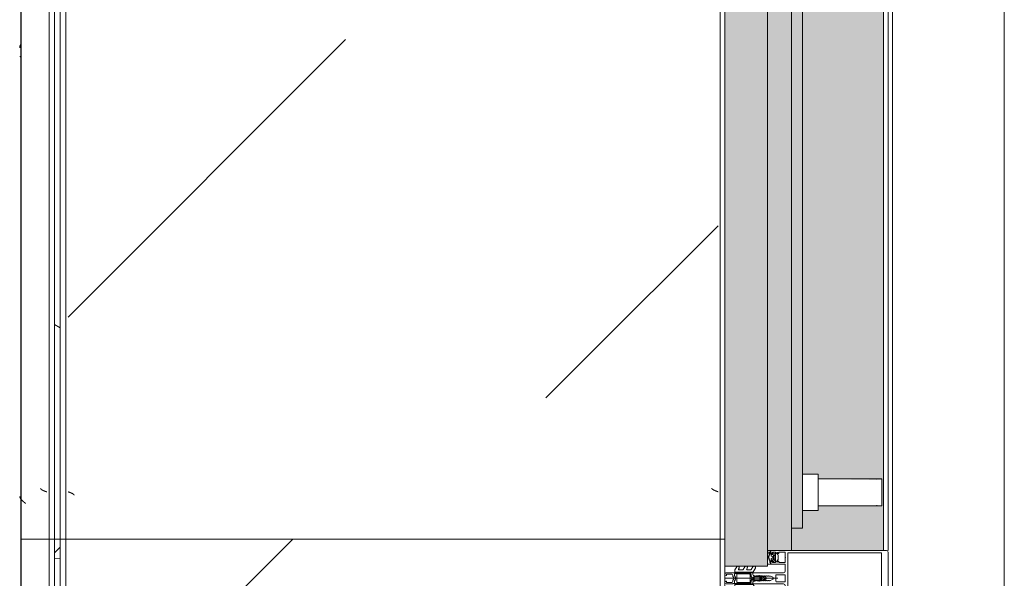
# Model space of a CAD drawing. Header units: millimetres. Extents: x -3267 to 40126, y 29201 to 102288.
# Tile 213 of 256: x 9044 to 9926, y 55644 to 56144. Entities that reach past the tile are written whole.
import ezdxf

# ---------------------------------------------------------------- set-up
doc = ezdxf.new("R2010")
doc.units = ezdxf.units.MM
doc.linetypes.add('4_ Штрихпунктир_ 10 х 2 мм', pattern=[1400, 1000, -200, 0, -200])
for name, color, linetype, lineweight in [('A-DETL-GENF-OTLN', 7, 'Continuous', 9), ('A-GLAZ-____-OTLN', 7, 'Continuous', 9), ('A-GLAZ-CWMG-MCUT', 7, 'Continuous', 9), ('A-GLAZ-CWMG-OTLN', 7, 'Continuous', 9), ('A-WALL-____-OTLN', 7, 'Continuous', 9), ('M-EQPM-____-OTLN', 7, 'Continuous', 9), ('S-GRID-____-OTLN', 7, 'Continuous', 9)]:
    doc.layers.add(name, color=color, linetype=linetype, lineweight=lineweight)

# ---------------------------------------------------------------- blocks, each defined once
blk = doc.blocks.new('FP_151-ВКК_02_К1_З_ЭОМ_кабель_')
at = {"layer": 'M-EQPM-____-OTLN', "color": 253, "true_color": 0xaaaaaa}
for p, q in [((1600, 630.11), (0, 630.11)), ((431.85, 630.58), (431.78, 630.01)), ((431.91, 630.99), (431.85, 630.58)), ((431.98, 631.22), (431.91, 630.99)), ((439.95, 631.28), (440.06, 631.27)), ((440.06, 631.27), (440.17, 631.27)), ((440.17, 631.27), (440.27, 631.26)), ((440.27, 631.26), (440.38, 631.25)), ((440.38, 631.25), (440.49, 631.24)), ((440.49, 631.24), (440.6, 631.22)), ((440.6, 631.22), (440.7, 631.2)), ((440.7, 631.2), (440.81, 631.18)), ((440.81, 631.18), (440.92, 631.16)), ((440.92, 631.16), (441.03, 631.13)), ((441.03, 631.13), (441.13, 631.1)), ((441.13, 631.1), (441.24, 631.07)), ((441.24, 631.07), (441.35, 631.04)), ((441.35, 631.04), (441.46, 631)), ((441.46, 631), (441.57, 630.96)), ((441.57, 630.96), (441.67, 630.92)), ((441.67, 630.92), (441.78, 630.88)), ((441.78, 630.88), (441.89, 630.83)), ((441.89, 630.83), (442, 630.78)), ((442, 630.78), (442.1, 630.73)), ((442.1, 630.73), (442.21, 630.68)), ((442.21, 630.68), (442.32, 630.62)), ((442.32, 630.62), (442.43, 630.57)), ((442.43, 630.57), (442.53, 630.51)), ((442.53, 630.51), (442.64, 630.44)), ((442.64, 630.44), (442.75, 630.38)), ((442.75, 630.38), (442.86, 630.31)), ((442.86, 630.31), (442.97, 630.24)), ((442.97, 630.24), (443.07, 630.17)), ((443.07, 630.17), (443.18, 630.1)), ((443.18, 630.1), (443.29, 630.02))]:
    blk.add_line(p, q, dxfattribs=at)
blk = doc.blocks.new('ПР_Крышка пояса - Тип 1-V150-ВКК_02_К1_З_ЭОМ_кабель_')
at = {"layer": 'M-EQPM-____-OTLN', "true_color": 0xaaaaaa}
h = blk.add_hatch(dxfattribs=at)
h.set_pattern_fill('FP_71', color=253, style=0, pattern_type=2)
h.set_pattern_definition([(320.116, (-55960, 7884.42), (-31.8804, -362.8687), [38.035, -418.388]), (264.979, (-55960, 7884.4), (382.1136, 70.1924), [30.356, -333.911]), (10.409, (-55962.66, 7854.18), (350.2335, -292.6756), [32.376, -356.132]), (316.302, (-55858.4, 7884.4), (-84.086, -539.927), [57.037, -627.411]), (6.609, (-55865.4, 7839.4), (494.8554, -472.8508), [48.567, -534.241]), (261.148, (-55858.4, 7884.4), (494.8496, -472.857), [45.536, -500.899]), (291.079, (-55883.8, 7833.83), (-204.5313, -301.9806), [37.963, -417.597]), (235.89, (-55883.8, 7833.83), (368.3755, -123.0973), [30.394, -334.332]), (341.523, (-55900.84, 7808.66), (163.8489, -425.0748), [32.367, -356.032]), (307.614, (-55960, 7884.42), (169.11016, -6.15234), [16.721, -313.638, 16.721, -322.758, -335.679]), (307.614, (-55960, 7884.42), (169.11016, -6.15234), [-669.838, 16.721, -318.958]), (277.531, (-55960, 7884.42), (200.36217, -133.088), [16.696, -176.575, 16.696, -305.591, -127.751]), (277.531, (-55960, 7884.42), (200.36217, -133.088), [-515.558, 16.696, -111.055]), (237.393, (-55960, 7997.24), (-11.4573, -270.066), [16.715, -109.913, 16.715, -378.366, -524.242]), (237.393, (-55960, 7997.24), (-11.4573, -270.066), [-521.709, 16.715, -507.527]), (227.382, (-55960, 8047.83), (50.8514, -295.0393), [16.727, -148.004, 16.727, -618.375]), (227.382, (-55960, 8047.83), (50.8514, -295.0393), [-181.458, -245.829, 16.727, -355.819])])
h.paths.add_polyline_path([(0, 595), (1529.38, 595), (1599.97, 600), (0, 600)])
h.paths.add_polyline_path([(1564.73, 595), (1600, 595), (1600, 597.49)])
at = {"layer": 'M-EQPM-____-OTLN', "color": 253, "true_color": 0xaaaaaa}
for p, q in [((0, 629.98), (0, 630.11)), ((0, 595), (0, 600))]:
    blk.add_line(p, q, dxfattribs=at)
blk.add_blockref('FP_151-ВКК_02_К1_З_ЭОМ_кабель_', (0, 0), dxfattribs=at)
blk = doc.blocks.new('FP_153-ВКК_02_К1_З_ЭОМ_кабель_')
at = {"layer": 'M-EQPM-____-OTLN', "color": 253, "true_color": 0xaaaaaa}
blk.add_line((1600, 630.11), (0, 630.11), dxfattribs=at)
blk = doc.blocks.new('ПР_Крышка пояса - Тип 1-V152-ВКК_02_К1_З_ЭОМ_кабель_')
at = {"layer": 'M-EQPM-____-OTLN', "true_color": 0xaaaaaa}
h = blk.add_hatch(dxfattribs=at)
h.set_pattern_fill('FP_72', color=253, style=0, pattern_type=2)
h.set_pattern_definition([(320.116, (-54360, 7884.42), (-31.8804, -362.8687), [38.035, -418.388]), (264.979, (-54360, 7884.4), (382.1136, 70.1924), [30.356, -333.911]), (10.409, (-54362.66, 7854.18), (350.2335, -292.6756), [32.376, -356.132]), (316.302, (-54258.4, 7884.4), (-84.086, -539.927), [57.037, -627.411]), (6.609, (-54265.4, 7839.4), (494.8554, -472.851), [48.567, -534.241]), (261.148, (-54258.4, 7884.4), (494.8496, -472.857), [45.536, -500.899]), (291.079, (-54283.8, 7833.83), (-204.5313, -301.9806), [37.963, -417.597]), (235.89, (-54283.8, 7833.83), (368.3755, -123.0973), [30.394, -334.332]), (341.523, (-54300.84, 7808.66), (163.8489, -425.0748), [32.367, -356.032]), (307.614, (-54360, 7884.42), (169.11016, -6.15234), [16.721, -313.638, 16.721, -322.758, -335.679]), (307.614, (-54360, 7884.42), (169.11016, -6.15234), [-669.838, 16.721, -318.958]), (277.531, (-54360, 7884.42), (200.36217, -133.088), [16.696, -176.575, 16.696, -305.591, -127.751]), (277.531, (-54360, 7884.42), (200.36217, -133.088), [-515.558, 16.696, -111.055]), (237.393, (-54360, 7997.24), (-11.4573, -270.066), [16.715, -109.913, 16.715, -378.366, -524.242]), (237.393, (-54360, 7997.24), (-11.4573, -270.066), [-521.709, 16.715, -507.527]), (227.382, (-54360, 8047.83), (50.8514, -295.0393), [16.727, -148.004, 16.727, -618.375]), (227.382, (-54360, 8047.83), (50.8514, -295.0393), [-181.458, -245.829, 16.727, -355.819])])
h.paths.add_polyline_path([(0, 600), (0, 600), (84.49, 595), (1600, 595), (1600, 600), (0, 600)])
h.paths.add_polyline_path([(0, 595), (35.28, 595), (0, 597.49)])
at = {"layer": 'M-EQPM-____-OTLN', "color": 253, "true_color": 0xaaaaaa}
for p, q in [((1600, 630.11), (1600, 629.98)), ((1600, 600), (1600, 595))]:
    blk.add_line(p, q, dxfattribs=at)
blk.add_blockref('FP_153-ВКК_02_К1_З_ЭОМ_кабель_', (0, 0), dxfattribs=at)
blk = doc.blocks.new('Rectangular Mullion - HI_CovCap-20mm_Mull-105mm-V274-ВКК_02_К1_З_ЭОМ_кабель_')
at = {"layer": 'A-DETL-GENF-OTLN', "color": 253, "true_color": 0xaaaaaa}
for p, q in [((-25, 144.5), (-25, 130.68)), ((23.5, 146), (-23.5, 146)), ((25, 130.68), (25, 144.5)), ((-25, 136), (-25, 59.4)), ((-22.9, 135.44), (-22.9, 59.4)), ((22.9, 136), (22.9, 59.4)), ((25, 136), (25, 59.5)), ((-12.6, 53.5), (-12.6, 41.4)), ((-3.2, 46.1), (-3.2, 53.5)), ((-2.7, 54), (2.7, 54)), ((3.2, 53.5), (3.2, 46.1)), ((12.6, 41.4), (12.6, 53.5)), ((25, 61), (25, 59.5)), ((-21.76, 44.51), (-22.58, 43.54)), ((-22.24, 46.35), (-21.18, 47.41)), ((-20.47, 47.7), (-17.13, 47.7)), ((-16.42, 47.41), (-15.36, 46.35)), ((-15.02, 43.54), (-15.84, 44.51)), ((-5, 25.5), (-5, 52.5)), ((2.7, 45.6), (-2.7, 45.6)), ((0, 47.27), (0, 0)), ((5, 52.5), (5, 25.5)), ((15.02, 43.54), (15.84, 44.51)), ((15.36, 46.35), (16.42, 47.41)), ((17.13, 47.7), (20.47, 47.7)), ((21.18, 47.41), (22.24, 46.35)), ((21.76, 44.51), (22.58, 43.54)), ((-22.3, 40.8), (-22.9, 40.8)), ((-22.9, 40.2), (-21.62, 40.2)), ((-22.27, 39.59), (-22.55, 39.1)), ((-21.2, 42.9), (-21.2, 41.7)), ((-21.07, 39.62), (-21.08, 39.77)), ((-19.5, 43.4), (-20.7, 43.4)), ((-20.7, 41.2), (-20.42, 41.2)), ((-20.48, 39.51), (-20.66, 39.4)), ((-20.16, 41.35), (-19.24, 42.95)), ((-19.97, 39.2), (-20.02, 39.33)), ((-17.65, 44), (-19.95, 44)), ((-19.33, 39.22), (-19.48, 39.08)), ((-18.77, 39.04), (-18.85, 39.17)), ((-18.36, 42.95), (-17.44, 41.35)), ((-18.16, 39.23), (-18.26, 39.06)), ((-16.9, 43.4), (-18.1, 43.4)), ((-17.56, 39.21), (-17.67, 39.31)), ((-17.18, 41.2), (-16.9, 41.2)), ((-17.02, 39.56), (-17.07, 39.36)), ((-16.46, 39.68), (-16.59, 39.75)), ((-16.4, 41.7), (-16.4, 42.9)), ((-14.64, 40.8), (-15.29, 40.8)), ((-0.87, 36.5), (-1.7, 35.06)), ((-1.12, 34.47), (-0.43, 35.65)), ((0.43, 35.65), (1.12, 34.47)), ((1.7, 35.06), (0.87, 36.5)), ((14.64, 40.8), (15.29, 40.8)), ((16.4, 41.7), (16.4, 42.9)), ((16.46, 39.68), (16.59, 39.75)), ((16.9, 43.4), (18.1, 43.4)), ((17.18, 41.2), (16.9, 41.2)), ((17.02, 39.56), (17.07, 39.36)), ((18.36, 42.95), (17.44, 41.35)), ((17.56, 39.21), (17.67, 39.31)), ((17.65, 44), (19.95, 44)), ((18.16, 39.23), (18.26, 39.06)), ((18.77, 39.04), (18.85, 39.17)), ((20.16, 41.35), (19.24, 42.95)), ((19.33, 39.22), (19.48, 39.08)), ((19.5, 43.4), (20.7, 43.4)), ((19.97, 39.2), (20.02, 39.33)), ((20.7, 41.2), (20.42, 41.2)), ((20.48, 39.51), (20.66, 39.4)), ((21.07, 39.62), (21.08, 39.77)), ((21.2, 42.9), (21.2, 41.7)), ((22.9, 40.2), (21.62, 40.2)), ((22.27, 39.59), (22.55, 39.1)), ((22.3, 40.8), (22.9, 40.8)), ((23.5, 40.8), (25, 40.8)), ((-9.07, 27.17), (-5.65, 25.19)), ((-2.24, 31), (-2.45, 30.87)), ((-2.45, 30.53), (-2.25, 30.41)), ((-1.89, 34.49), (-2.1, 32.75)), ((-1.33, 33.68), (-1.33, 33.78)), ((-1.25, 31.1), (0.74, 31.1)), ((-0.6, 32.5), (-0.6, 32.42)), ((0.84, 33), (-0.1, 33)), ((0.6, 32.3), (0.93, 32.3)), ((1.02, 31.78), (0.74, 32.06)), ((1.33, 33.78), (1.33, 33.68)), ((2.1, 32.75), (1.89, 34.49)), ((2.45, 30.87), (2.24, 31)), ((2.25, 30.41), (2.45, 30.53)), ((5.65, 25.19), (9.07, 27.17)), ((-7.75, 16.23), (-10.41, 17.77)), ((-7.75, 23.52), (-10.33, 25.01)), ((-9.07, 19.88), (-8.25, 19.41)), ((-7.5, 19.84), (-7.5, 23.08)), ((-5.4, 9.3), (-5.4, 24.76)), ((-3.5, 25), (-4.5, 25)), ((-3.9, 22), (-3.9, 11)), ((-3.4, 22.5), (3.4, 22.5)), ((-3.3, 23.5), (-1.9, 23.5)), ((-1.7, 23.7), (-1.7, 24.9)), ((-1.4, 24.49), (-1.4, 23.99)), ((-1.1, 23.82), (-0.5, 24.17)), ((0.3, 26.2), (-1.09, 26.2)), ((0.43, 25), (0.2, 25)), ((0.34, 25.28), (0.58, 25.52)), ((0.5, 24.17), (1.42, 23.63)), ((1.92, 23.5), (3.3, 23.5)), ((4.5, 25), (3.5, 25)), ((3.9, 11), (3.9, 22)), ((4.3, 22.5), (4.3, 9.4)), ((5.4, 24.76), (5.4, 9.3)), ((7.5, 23.08), (7.5, 19.84)), ((10.33, 25.01), (7.75, 23.52)), ((10.41, 17.77), (7.75, 16.23)), ((8.25, 19.41), (9.07, 19.88)), ((-7.62, 8.87), (-10.41, 10.48)), ((-9.07, 12.6), (-8.25, 12.12)), ((-7.5, 12.55), (-7.5, 15.8)), ((3.4, 10.5), (-3.4, 10.5)), ((-1.7, 9), (-2, 8.69)), ((2, 8.69), (1.7, 9)), ((7.5, 15.8), (7.5, 12.55)), ((10.41, 10.48), (7.62, 8.87)), ((8.25, 12.12), (9.07, 12.6)), ((-5.9, 8.8), (-7.37, 8.8)), ((-5, 1), (-5, 6.7)), ((-2.71, 8.4), (-4.02, 8.4)), ((-3.7, 1.7), (-3.7, 6)), ((-2.7, 7), (-2.13, 7)), ((-1.42, 7.29), (-0.71, 8.01)), ((0.71, 8.01), (1.42, 7.29)), ((2.13, 7), (2.7, 7)), ((3.3, 8.4), (2.71, 8.4)), ((3.7, 6), (3.7, 1.7)), ((7.37, 8.8), (5.9, 8.8))]:
    blk.add_line(p, q, dxfattribs=at)
at = {"layer": 'A-DETL-GENF-OTLN', "color": 253, "true_color": 0xaaaaaa, "flags": 128}
for points in [[(22.9, 130.68), (22.9, 140.2), (-22.9, 140.2), (-22.9, 130.68)], [(-19.05, 45.1), (-23.5, 45.1), (-23.5, 42.4), (-22.3, 42.4), (-22.3, 41.8), (-23.1, 41), (-25, 41), (-25, 57.79), (-25, 61)], [(-19.05, 54), (-23.5, 54), (-23.5, 48.3), (-22.3, 48.3), (-22.3, 47.7), (-22.95, 47.05)], [(22.9, 61), (22.9, 57.79), (22.9, 56.3), (11.2, 56.3), (-11.2, 56.3), (-22.9, 56.3), (-22.9, 57.79), (-22.9, 61)], [(-14.65, 47.05), (-15.3, 47.7), (-15.3, 48.3), (-14.1, 48.3), (-14.1, 54), (-18.55, 54)], [(-6.5, 54), (-11.2, 54), (-12.1, 54)], [(12.1, 54), (11.2, 54), (6.5, 54)], [(18.55, 54), (14.1, 54), (14.1, 48.3), (15.3, 48.3), (15.3, 47.7), (14.65, 47.05)], [(22.95, 47.05), (22.3, 47.7), (22.3, 48.3), (23.5, 48.3), (23.5, 54), (19.05, 54)], [(-13.1, 40.9), (-14.4, 40.9), (-15.3, 41.8), (-15.3, 42.4), (-14.1, 42.4), (-14.1, 45.1), (-18.55, 45.1)], [(18.55, 45.1), (14.1, 45.1), (14.1, 42.4), (15.3, 42.4), (15.3, 41.8), (14.4, 40.9), (13.1, 40.9)], [(25, 41), (23.1, 41), (22.3, 41.8), (22.3, 42.4), (23.5, 42.4), (23.5, 45.1), (19.05, 45.1)], [(-23.5, 40.8), (-25, 40.8), (-25, 38)], [(-22.5, 43.09), (-22, 42.8), (-22, 42.67)], [(-16.05, 40.2), (-14.75, 40.1), (-16.02, 40.1), (-16.02, 39.94)], [(-15.6, 42.67), (-15.6, 42.8), (-15.1, 43.09)], [(-12.6, 38), (-12.6, 40.8), (-13.95, 40.8)], [(-0.87, 42.8), (-2, 40.84), (-2, 39.84), (-2.5, 39.55), (-2, 39.26), (-2, 38.04), (-2.5, 37.75), (-2, 37.46), (-2, 36.24), (-2.5, 35.95), (-2, 35.66), (-2, 34.44), (-2.5, 34.15), (-2, 33.86), (-2, 32.64), (-2.5, 32.35), (-2, 32.06), (-2, 30.84), (-2.5, 30.55), (-2, 30.26), (-2, 29.04), (-2.5, 28.75), (-2, 28.46), (-2, 27.24), (-2.5, 26.95), (-2.5, 26)], [(2.5, 26), (2, 26.29), (2, 27.51), (2.5, 27.8), (2, 28.09), (2, 29.31), (2.5, 29.6), (2, 29.89), (2, 31.11), (2.5, 31.4), (2, 31.69), (2, 32.91), (2.5, 33.2), (2, 33.49), (2, 34.71), (2.5, 35), (2, 35.29), (2, 36.51), (2.5, 36.8), (2, 37.09), (2, 38.31), (2.5, 38.6), (2, 38.89), (2, 40.84), (0.87, 42.8)], [(12.6, 38), (12.6, 40.8), (13.95, 40.8)], [(16.05, 40.2), (14.75, 40.1), (16.02, 40.1), (16.02, 39.94)], [(15.6, 42.67), (15.6, 42.8), (15.1, 43.09)], [(22.5, 43.09), (22, 42.8), (22, 42.67)], [(-0.35, 31.99), (0.1, 31.73), (-1.23, 31.6)], [(0.4, 31.8), (0.4, 31.9), (0.4, 32.1)], [(-3.41, 25), (-5, 25), (-5, 9.1)], [(-4.51, 8.95), (-4.3, 11), (-4.3, 22.5)], [(-1.55, 25.25), (-1.17, 25.64), (-0.2, 25.7), (-0.42, 25.6), (-1.25, 24.85)], [(-0.1, 25.3), (-0.1, 25.4), (0, 25.42)], [(5, 1), (5, 25), (3.41, 25)], [(-2.65, 1), (-2.65, 1.4), (-3.4, 1.4)], [(3.4, 1.4), (2.65, 1.4), (2.65, 1)]]:
    blk.add_lwpolyline(points, dxfattribs=at)
blk.add_lwpolyline([(0, 37), (0, 35.9)], close=True, dxfattribs=at)
at = {"layer": 'A-DETL-GENF-OTLN', "color": 253, "true_color": 0xaaaaaa}
for centre, radius, start, end in [((-23.5, 144.5), 1.5, 90, 180), ((23.5, 144.5), 1.5, 360, 90), ((-18.8, 53.94), 0.256, 12.68038, 167.31962), ((-12.1, 53.5), 0.5, 90, 180), ((-6.5, 52.5), 1.5, 360, 90), ((-2.7, 53.5), 0.5, 90, 180), ((2.7, 53.5), 0.5, 0, 90), ((6.5, 52.5), 1.5, 90, 180), ((12.1, 53.5), 0.5, 0, 90), ((18.8, 53.94), 0.256, 12.68038, 167.31962), ((-22.59, 46.7), 0.5, 135, 315), ((-21.15, 44), 0.8, 22.61561, 140.00332), ((-20.47, 46.7), 1, 90, 135), ((-19.95, 44.5), 0.5, 202.62239, 269.99966), ((-18.8, 45.04), 0.256, 12.68038, 167.31962), ((-17.65, 44.5), 0.5, 269.99881, 337.37914), ((-16.45, 44), 0.8, 40.00306, 157.37723), ((-17.13, 46.7), 1, 45, 90), ((-15.01, 46.7), 0.5, 225, 45), ((-2.7, 46.1), 0.5, 180, 270), ((2.7, 46.1), 0.5, 270, 0), ((15.01, 46.7), 0.5, 135, 315), ((16.45, 44), 0.8, 22.62277, 139.99694), ((17.13, 46.7), 1, 90, 135), ((17.65, 44.5), 0.5, 202.62086, 270.00119), ((18.8, 45.04), 0.256, 12.68038, 167.31962), ((19.95, 44.5), 0.5, 270.00034, 337.37761), ((21.15, 44), 0.8, 39.99668, 157.38439), ((20.47, 46.7), 1, 45, 90), ((22.59, 46.7), 0.5, 225, 45), ((-22.9, 39.55), 0.65, 90, 270), ((-23.2, 40.8), 0.3, 180, 0), ((-22.9, 39.3), 0.4, 269.99999, 330.00626), ((-22.35, 43.35), 0.3, 140.01031, 239.99507), ((-22.3, 41.1), 0.3, 270.90521, 359.98148), ((-21.41, 39.09), 1, 90.82716, 149.99773), ((-18.96, 41.89), 3.14, 165.49788, 194.50212), ((-21.62, 39.7), 0.5, 54.92212, 90), ((-21.42, 39.75), 0.339, 3.00251, 90.82171), ((-18.8, 43.71), 4.4, 234.92212, 305.84121), ((-20.7, 42.9), 0.5, 89.98992, 180.01008), ((-20.7, 41.7), 0.5, 179.98974, 270.01026), ((-20.8, 39.64), 0.272, 183.0147, 299.98901), ((-20.32, 39.23), 0.316, 18.00331, 119.99297), ((-20.42, 41.5), 0.3, 269.98791, 330.00644), ((-19.69, 39.29), 0.3, 197.9991, 314.99946), ((-19.5, 43.1), 0.3, 329.99756, 90.00642), ((-19.11, 38.99), 0.316, 32.98956, 135.00901), ((-18.52, 39.21), 0.3, 213.00146, 329.99975), ((-18.1, 43.1), 0.3, 89.99872, 209.99731), ((-17.88, 39.07), 0.316, 48.00262, 149.99741), ((-17.36, 39.43), 0.3, 227.99716, 345.00452), ((-17.18, 41.5), 0.3, 209.995, 270.01065), ((-16.73, 39.48), 0.3, 63.00317, 164.99853), ((-16.9, 42.9), 0.5, 0.00918, 89.99082), ((-16.9, 41.7), 0.5, 270.00904, 359.99096), ((-16.32, 39.94), 0.3, 243.00899, 359.98883), ((-16.05, 39.9), 0.3, 90, 125.84121), ((-18.64, 41.89), 3.14, 346.80247, 14.483), ((-15.29, 41.1), 0.3, 166.80247, 270), ((-15.25, 43.35), 0.3, 299.99829, 40.01132), ((-14.83, 40.53), 0.33, 270.00002, 54.90994), ((-14.75, 40.6), 0.5, 269.99115, 352.82633), ((-13.95, 40.5), 0.3, 90.00299, 172.8115), ((-13.1, 41.4), 0.5, 270, 0), ((0, 42.3), 1, 30, 150), ((0, 36), 1, 90.02865, 150), ((0, 35.4), 0.5, 90.0573, 150), ((0, 36), 1, 30, 89.97135), ((0, 35.4), 0.5, 30, 89.9427), ((13.1, 41.4), 0.5, 180, 270), ((13.95, 40.5), 0.3, 7.1885, 89.99701), ((14.75, 40.6), 0.5, 187.17367, 270.00885), ((14.83, 40.53), 0.33, 125.09006, 269.99998), ((15.25, 43.35), 0.3, 139.98868, 240.00171), ((15.29, 41.1), 0.3, 270, 13.19753), ((18.64, 41.89), 3.14, 165.517, 193.19753), ((16.32, 39.94), 0.3, 180.01117, 296.99101), ((16.05, 39.9), 0.3, 54.15879, 90), ((18.8, 43.71), 4.4, 234.15879, 305.07788), ((16.9, 42.9), 0.5, 90.00918, 179.99082), ((16.9, 41.7), 0.5, 180.00904, 269.99096), ((16.73, 39.48), 0.3, 15.00147, 116.99683), ((17.36, 39.43), 0.3, 194.99548, 312.00284), ((17.18, 41.5), 0.3, 269.98935, 330.005), ((17.88, 39.07), 0.316, 30.00259, 131.99738), ((18.1, 43.1), 0.3, 330.00269, 90.00128), ((18.52, 39.21), 0.3, 210.00025, 326.99854), ((19.11, 38.99), 0.316, 44.99099, 147.01044), ((19.5, 43.1), 0.3, 89.99358, 210.00244), ((19.69, 39.29), 0.3, 225.00054, 342.0009), ((20.32, 39.23), 0.316, 60.00703, 161.99669), ((20.42, 41.5), 0.3, 209.99356, 270.01209), ((20.8, 39.64), 0.272, 240.01099, 356.9853), ((20.7, 42.9), 0.5, 359.98992, 90.01008), ((20.7, 41.7), 0.5, 269.98974, 0.01026), ((21.42, 39.75), 0.339, 89.17829, 176.99749), ((21.62, 39.7), 0.5, 90, 125.07788), ((21.41, 39.09), 1, 30.00227, 89.17284), ((18.96, 41.89), 3.14, 345.49788, 14.50212), ((22.3, 41.1), 0.3, 180.01852, 269.09479), ((22.35, 43.35), 0.3, 300.00493, 39.98969), ((22.9, 39.3), 0.4, 209.99374, 270.00001), ((23.2, 40.8), 0.3, 180, 0), ((22.9, 39.55), 0.65, 270, 90), ((-9.68, 26.13), 1.3, 154.41173, 240), ((-9.72, 26.04), 1.3, 60, 150), ((-3.41, 26.5), 1.5, 270, 10.22002), ((-2.35, 30.7), 0.2, 120, 240), ((17.75, 30.31), 20, 179.72362, 190.22002), ((17.75, 30.31), 20, 173, 178.04971), ((-0.4, 34.31), 1.5, 150, 173), ((-1.25, 30.9), 0.2, 90, 179.3132), ((46.55, 30.33), 48, 179.3132, 184.71248), ((46.55, 30.33), 48, 176, 178.23414), ((-1.23, 31.8), 0.2, 178.23414, 270), ((0.27, 33.67), 1.6, 150, 176), ((-0.1, 32.5), 0.5, 90, 180), ((-0.1, 32.42), 0.5, 180, 240), ((0.2, 31.9), 0.2, 240, 0), ((0.2, 31.8), 0.2, 270, 0), ((0.6, 32.1), 0.2, 90, 180), ((0.6, 31.92), 0.2, 45, 180), ((0.74, 31.5), 0.4, 270, 45), ((0.84, 33.5), 0.5, 270, 3.83017), ((0.93, 31.8), 0.5, 1.77701, 90), ((-0.27, 33.67), 1.6, 4, 30), ((-46.55, 30.33), 48, 354.4962, 1.77701), ((-46.55, 30.33), 48, 3.83017, 4), ((0.4, 34.31), 1.5, 7, 30), ((3.41, 26.5), 1.5, 169.77998, 270), ((-17.75, 30.31), 20, 349.77998, 0.27638), ((-17.75, 30.31), 20, 1.95029, 7), ((2.35, 30.7), 0.2, 300, 60), ((9.72, 26.04), 1.3, 30, 120), ((9.68, 26.13), 1.3, 300, 25.58827), ((-9.81, 18.81), 1.2, 150, 240), ((-9.72, 18.76), 1.3, 60, 150), ((-8, 19.84), 0.5, 240, 0), ((-8, 23.08), 0.5, 360, 60), ((-5.9, 24.76), 0.5, 360, 60), ((-4.5, 25.5), 0.5, 180, 270), ((-3.3, 22.5), 1, 90, 180), ((-3.4, 22), 0.5, 90, 180), ((-3.5, 26), 1, 270, 0), ((-1.9, 23.7), 0.2, 270, 0), ((-1.2, 24.9), 0.5, 135, 180), ((-0.9, 24.49), 0.5, 135, 180), ((-1.2, 23.99), 0.2, 180, 300), ((-1.09, 26.4), 0.2, 184.71248, 270), ((-1.02, 25.5), 0.2, 90, 135), ((-0.42, 25.4), 0.2, 90, 135), ((0, 23.3), 1, 60, 120), ((-0.3, 25.4), 0.2, 360, 90), ((-0.2, 25.5), 0.2, 360, 90), ((0.2, 25.3), 0.3, 180, 270), ((0.2, 25.42), 0.2, 180, 315), ((0.3, 25.8), 0.4, 315, 90), ((0.43, 25.8), 0.8, 270, 354.4962), ((1.92, 24.5), 1, 240, 270), ((3.5, 26), 1, 180, 270), ((3.3, 22.5), 1, 360, 90), ((3.4, 22), 0.5, 360, 90), ((4.5, 25.5), 0.5, 270, 360), ((5.9, 24.76), 0.5, 120, 180), ((8, 23.08), 0.5, 120, 180), ((8, 19.84), 0.5, 180, 300), ((9.72, 18.76), 1.3, 30, 120), ((9.81, 18.81), 1.2, 300, 30), ((-9.81, 11.52), 1.2, 150, 240), ((-9.72, 11.47), 1.3, 60, 150), ((-8, 12.55), 0.5, 240, 0), ((-8, 15.8), 0.5, 360, 60), ((-7.37, 9.3), 0.5, 240, 270), ((-5.9, 9.3), 0.5, 270, 0), ((-4, 9.1), 1, 180, 216.8699), ((-4.02, 8.9), 0.5, 174, 270), ((-3.4, 11), 0.5, 180, 270), ((0, 7.3), 2.4, 45, 135), ((3.3, 9.4), 1, 270, 0), ((3.4, 11), 0.5, 270, 0), ((5.9, 9.3), 0.5, 180, 270), ((7.37, 9.3), 0.5, 270, 300), ((8, 15.8), 0.5, 120, 180), ((8, 12.55), 0.5, 180, 300), ((9.72, 11.47), 1.3, 30, 120), ((9.81, 11.52), 1.2, 300, 30), ((-4, 6.7), 1, 143.1301, 180), ((-4, 1), 1, 180, 270), ((-5.6, 7.9), 1, 323.1301, 36.8699), ((-2.7, 6), 1, 90, 180), ((-3.4, 1.7), 0.3, 180, 270), ((-3.65, 1), 1, 270, 0), ((-2.71, 9.4), 1, 270, 315), ((-2.13, 8), 1, 270, 315), ((0, 7.3), 1, 45, 135), ((2.13, 8), 1, 225, 270), ((2.71, 9.4), 1, 225, 270), ((3.65, 1), 1, 180, 270), ((2.7, 6), 1, 360, 90), ((3.4, 1.7), 0.3, 270, 0), ((4, 1), 1, 270, 0)]:
    blk.add_arc(centre, radius, start, end, dxfattribs=at)
blk = doc.blocks.new('АРФ_ блок_Окно - FWS SI insert unit_zoloto ПР-9497958-ВКК_02_К1_З_ЭОМ_кабель_')
at = {"layer": 'A-GLAZ-____-OTLN', "true_color": 0xf8f3e1}
for points in [[(-455, 69.5), (-455, 59.5), (455, 59.5), (455, 69.5), (-358.05, 69.5)], [(-358.05, 59.5), (-475, 59.5), (-475, 38), (475, 38), (475, 59.5), (-207.77, 59.5)], [(-489, 38), (-489, 0), (489, 0), (489, 38), (-358.05, 38)]]:
    blk.add_hatch(color=7, dxfattribs=at).paths.add_polyline_path(points)
at = {"layer": 'A-GLAZ-____-OTLN', "color": 253, "true_color": 0xaaaaaa}
for p, q in [((411.01, 140.5), (411.01, 128)), ((411.01, 140.5), (434.99, 140.5)), ((411.01, 140.5), (411.01, 139.56)), ((434.99, 128), (434.99, 140.5)), ((434.99, 139.56), (434.99, 140.5)), ((411.01, 128), (411.01, 83.5)), ((434.99, 83.5), (434.99, 128)), ((406.75, 83.5), (406.75, 69.5)), ((406.75, 83.5), (439.25, 83.5)), ((439.25, 69.5), (439.25, 83.5)), ((-455, 69.5), (455, 69.5)), ((-455, 59.5), (-455, 69.5)), ((455, 69.5), (455, 59.5)), ((-475, 38), (-475, 59.5)), ((-475, 59.5), (475, 59.5)), ((475, 59.5), (475, 38)), ((-489, 0), (-489, 38)), ((-489, 38), (489, 38)), ((489, 38), (489, 0))]:
    blk.add_line(p, q, dxfattribs=at)
for points in [[(411.01, 136.75), (411.03, 136.32), (411.11, 135.91), (411.24, 135.51)], [(434.75, 135.49), (434.89, 135.9), (434.97, 136.32), (434.99, 136.75)]]:
    blk.add_open_spline(points, degree=3, dxfattribs=at)
blk = doc.blocks.new('Rectangular Mullion - FWS-50-HI_Mull_CovCap-20mm_Mull-105mm_zoloto-2885899-ВКК_02_К1_З_ЭОМ_кабель_')
at = {"layer": 'A-GLAZ-CWMG-OTLN', "true_color": 0xf8f3e1}
blk.add_hatch(color=7, dxfattribs=at).paths.add_polyline_path([(26908, 74420), (26990.5, 74420), (26990.5, 74440), (26980.5, 74440), (26980.5, 75301.75), (26966.5, 75302.3), (26966.5, 75306.01), (26909.5, 75307.08), (26909.5, 75329.58), (26966.5, 75329.99), (26966.5, 75334.25), (26980.5, 75334.25), (26980.5, 75350), (26990.5, 75350), (26990.5, 75370), (26908, 75370), (26908, 74445)])
at = {"layer": 'A-GLAZ-CWMG-MCUT', "color": 253, "true_color": 0xaaaaaa}
for p, q in [((26904, 75370), (26904, 74420)), ((26908, 74420), (26908, 75370))]:
    blk.add_line(p, q, dxfattribs=at)
blk = doc.blocks.new('FP_596-ВКК_02_К1_З_ЭОМ_кабель_')
at = {"layer": 'M-EQPM-____-OTLN', "color": 7, "true_color": 0xffffff}
for p, q in [((839.39, 582.49), (839.34, 582.49)), ((839.44, 582.5), (839.39, 582.49)), ((839.48, 582.51), (839.44, 582.5)), ((839.53, 582.52), (839.48, 582.51)), ((839.58, 582.54), (839.53, 582.52)), ((839.62, 582.56), (839.58, 582.54)), ((839.67, 582.58), (839.62, 582.56)), ((839.72, 582.61), (839.67, 582.58)), ((839.77, 582.64), (839.72, 582.61)), ((839.81, 582.67), (839.77, 582.64)), ((839.86, 582.7), (839.81, 582.67)), ((839.91, 582.74), (839.86, 582.7)), ((839.95, 582.78), (839.91, 582.74)), ((840, 582.82), (839.95, 582.78)), ((840.06, 582.88), (840.01, 582.83)), ((840.1, 582.93), (840.06, 582.88)), ((840.15, 582.98), (840.1, 582.93)), ((840.2, 583.04), (840.15, 582.98)), ((840.25, 583.1), (840.2, 583.04)), ((840.3, 583.17), (840.25, 583.1)), ((840.35, 583.23), (840.3, 583.17)), ((840.4, 583.3), (840.35, 583.23)), ((840.44, 583.37), (840.4, 583.3)), ((840.49, 583.45), (840.44, 583.37)), ((840.54, 583.52), (840.49, 583.45)), ((840.59, 583.6), (840.54, 583.52)), ((840.64, 583.68), (840.59, 583.6)), ((840.69, 583.77), (840.64, 583.68)), ((840.74, 583.86), (840.69, 583.77)), ((840.78, 583.95), (840.74, 583.86)), ((840.83, 584.04), (840.78, 583.95)), ((840.88, 584.13), (840.83, 584.04)), ((840.93, 584.23), (840.88, 584.13)), ((840.98, 584.33), (840.93, 584.23)), ((841.03, 584.43), (840.98, 584.33)), ((841.08, 584.53), (841.03, 584.43)), ((841.12, 584.64), (841.08, 584.53)), ((841.17, 584.74), (841.12, 584.64)), ((841.22, 584.85), (841.17, 584.74)), ((841.27, 584.96), (841.22, 584.85)), ((841.32, 585.08), (841.27, 584.96)), ((841.37, 585.19), (841.32, 585.08)), ((841.42, 585.31), (841.37, 585.19)), ((841.46, 585.42), (841.42, 585.31)), ((841.51, 585.54), (841.46, 585.42)), ((841.56, 585.66), (841.51, 585.54)), ((841.61, 585.79), (841.56, 585.66)), ((841.66, 585.91), (841.61, 585.79)), ((841.71, 586.03), (841.66, 585.91)), ((841.76, 586.16), (841.71, 586.03)), ((841.81, 586.29), (841.76, 586.16)), ((841.85, 586.41), (841.81, 586.29)), ((841.9, 586.54), (841.85, 586.41)), ((841.95, 586.67), (841.9, 586.54)), ((842, 586.8), (841.95, 586.67)), ((842.05, 586.93), (842, 586.8)), ((842.1, 587.07), (842.05, 586.93)), ((842.15, 587.2), (842.1, 587.07)), ((842.19, 587.33), (842.15, 587.2)), ((842.24, 587.46), (842.19, 587.33)), ((842.29, 587.6), (842.24, 587.46)), ((842.34, 587.73), (842.29, 587.6)), ((842.39, 587.87), (842.34, 587.73)), ((842.44, 588), (842.39, 587.87))]:
    blk.add_line(p, q, dxfattribs=at)
blk = doc.blocks.new('FP_597-ВКК_02_К1_З_ЭОМ_кабель_')
at = {"layer": 'M-EQPM-____-OTLN', "color": 7, "true_color": 0xffffff}
for p, q in [((843.47, 8.86), (843.42, 8.74)), ((843.52, 8.97), (843.47, 8.86)), ((843.56, 9.09), (843.52, 8.97)), ((843.61, 9.21), (843.56, 9.09)), ((843.66, 9.32), (843.61, 9.21)), ((843.71, 9.43), (843.66, 9.32)), ((843.76, 9.54), (843.71, 9.43)), ((843.81, 9.65), (843.76, 9.54)), ((843.86, 9.75), (843.81, 9.65)), ((843.91, 9.86), (843.86, 9.75)), ((843.96, 9.96), (843.91, 9.86)), ((844.01, 10.06), (843.96, 9.96)), ((844.06, 10.16), (844.01, 10.06)), ((844.1, 10.25), (844.06, 10.16)), ((844.15, 10.34), (844.1, 10.25)), ((844.2, 10.43), (844.15, 10.34)), ((844.25, 10.52), (844.2, 10.43)), ((844.3, 10.6), (844.25, 10.52)), ((844.35, 10.69), (844.3, 10.6)), ((844.4, 10.76), (844.35, 10.69)), ((844.45, 10.84), (844.4, 10.76)), ((844.5, 10.91), (844.45, 10.84)), ((844.55, 10.99), (844.5, 10.91)), ((844.6, 11.05), (844.55, 10.99)), ((844.64, 11.12), (844.6, 11.05)), ((844.69, 11.18), (844.64, 11.12)), ((844.74, 11.24), (844.69, 11.18)), ((844.79, 11.3), (844.74, 11.24)), ((844.84, 11.35), (844.79, 11.3)), ((844.89, 11.4), (844.84, 11.35)), ((844.94, 11.45), (844.89, 11.4)), ((844.99, 11.49), (844.94, 11.45)), ((845.04, 11.53), (844.99, 11.49)), ((845.09, 11.57), (845.04, 11.53)), ((845.14, 11.61), (845.09, 11.57)), ((845.18, 11.64), (845.14, 11.61)), ((845.23, 11.66), (845.18, 11.64)), ((845.28, 11.69), (845.23, 11.66)), ((845.33, 11.71), (845.28, 11.69)), ((845.38, 11.73), (845.33, 11.71)), ((845.43, 11.74), (845.38, 11.73)), ((845.48, 11.76), (845.43, 11.74)), ((845.53, 11.76), (845.48, 11.76)), ((845.58, 11.77), (845.53, 11.76)), ((842.53, 6.39), (842.48, 6.26)), ((842.58, 6.53), (842.53, 6.39)), ((842.63, 6.66), (842.58, 6.53)), ((842.68, 6.8), (842.63, 6.66)), ((842.73, 6.93), (842.68, 6.8)), ((842.78, 7.07), (842.73, 6.93)), ((842.83, 7.2), (842.78, 7.07)), ((842.88, 7.33), (842.83, 7.2)), ((842.93, 7.46), (842.88, 7.33)), ((842.98, 7.6), (842.93, 7.46)), ((843.02, 7.73), (842.98, 7.6)), ((843.07, 7.86), (843.02, 7.73)), ((843.12, 7.99), (843.07, 7.86)), ((843.17, 8.11), (843.12, 7.99)), ((843.22, 8.24), (843.17, 8.11)), ((843.27, 8.37), (843.22, 8.24)), ((843.32, 8.49), (843.27, 8.37)), ((843.37, 8.61), (843.32, 8.49)), ((843.42, 8.74), (843.37, 8.61))]:
    blk.add_line(p, q, dxfattribs=at)
blk = doc.blocks.new('ПР_Низ пояс - Тип 1-V595-ВКК_02_К1_З_ЭОМ_кабель_')
at = {"layer": 'M-EQPM-____-OTLN', "true_color": 0xffffff}
h = blk.add_hatch(dxfattribs=at)
h.set_pattern_fill('FP_230', style=0, pattern_type=2)
h.set_pattern_definition([(135, (-54660, 6950), (-1000, 1e-13), [50, -1364.214]), (135, (-54160, 6950), (-1000, 1e-13), [50, -1364.214]), (135, (-54160, 7450), (-1000, 1e-13), [50, -1364.214]), (135, (-54874.64, 7664.64), (-1000, 1e-13), [403.55, -1010.664]), (135, (-54374.64, 7664.64), (-1000, 1e-13), [403.55, -1010.664]), (135, (-54874.64, 7164.64), (-1000, 1e-13), [403.55, -1010.664]), (135, (-54374.64, 7164.64), (-1000, 1e-13), [453.55, -960.664])])
h.paths.add_polyline_path([(800, 6.26), (2400, 6.26), (2400, 588), (800, 588), (800, 19.98)])
at = {"layer": 'M-EQPM-____-OTLN', "color": 253, "true_color": 0xaaaaaa}
for p, q in [((800, 590), (800, 595)), ((800, 595), (2400, 595)), ((800, 588), (800, 590)), ((800, 590), (2400, 590)), ((800, 6.26), (800, 588)), ((800, 4.26), (800, 6.26)), ((800, 0), (800, 4.26)), ((800, 4.26), (2400, 4.26)), ((800, 0), (2400, 0))]:
    blk.add_line(p, q, dxfattribs=at)
for name in ['FP_596-ВКК_02_К1_З_ЭОМ_кабель_', 'FP_597-ВКК_02_К1_З_ЭОМ_кабель_']:
    blk.add_blockref(name, (0, 0), dxfattribs=at)
blk = doc.blocks.new('FP_599-ВКК_02_К1_З_ЭОМ_кабель_')
at = {"layer": 'M-EQPM-____-OTLN', "color": 7, "true_color": 0xffffff}
for p, q in [((42.76, 608.21), (42.71, 608.08)), ((42.81, 608.34), (42.76, 608.21)), ((42.86, 608.47), (42.81, 608.34)), ((42.91, 608.6), (42.86, 608.47)), ((42.96, 608.73), (42.91, 608.6)), ((43.01, 608.86), (42.96, 608.73)), ((43.06, 608.98), (43.01, 608.86)), ((43.11, 609.11), (43.06, 608.98)), ((43.15, 609.23), (43.11, 609.11)), ((43.2, 609.36), (43.15, 609.23)), ((43.25, 609.48), (43.2, 609.36)), ((43.3, 609.6), (43.25, 609.48)), ((43.35, 609.72), (43.3, 609.6)), ((43.4, 609.83), (43.35, 609.72)), ((43.45, 609.95), (43.4, 609.83)), ((43.5, 610.06), (43.45, 609.95)), ((43.55, 610.18), (43.5, 610.06)), ((43.6, 610.28), (43.55, 610.18)), ((43.65, 610.39), (43.6, 610.28)), ((43.69, 610.5), (43.65, 610.39)), ((43.74, 610.6), (43.69, 610.5)), ((43.79, 610.7), (43.74, 610.6)), ((43.84, 610.8), (43.79, 610.7)), ((43.89, 610.9), (43.84, 610.8)), ((43.94, 610.99), (43.89, 610.9)), ((43.99, 611.09), (43.94, 610.99)), ((44.04, 611.18), (43.99, 611.09)), ((44.09, 611.26), (44.04, 611.18)), ((44.14, 611.35), (44.09, 611.26)), ((44.19, 611.43), (44.14, 611.35)), ((44.23, 611.51), (44.19, 611.43)), ((44.28, 611.58), (44.23, 611.51)), ((44.33, 611.66), (44.28, 611.58)), ((44.38, 611.73), (44.33, 611.66)), ((44.43, 611.8), (44.38, 611.73)), ((44.48, 611.86), (44.43, 611.8)), ((44.53, 611.93), (44.48, 611.86)), ((44.58, 611.98), (44.53, 611.93)), ((44.63, 612.04), (44.58, 611.98)), ((44.68, 612.09), (44.63, 612.04)), ((44.73, 612.14), (44.68, 612.09)), ((44.77, 612.19), (44.73, 612.14)), ((44.82, 612.24), (44.77, 612.19)), ((44.87, 612.28), (44.82, 612.24)), ((44.92, 612.31), (44.87, 612.28)), ((44.97, 612.35), (44.92, 612.31)), ((45.02, 612.38), (44.97, 612.35)), ((45.07, 612.41), (45.02, 612.38)), ((45.12, 612.43), (45.07, 612.41)), ((45.17, 612.45), (45.12, 612.43)), ((45.22, 612.47), (45.17, 612.45)), ((45.27, 612.49), (45.22, 612.47)), ((45.31, 612.5), (45.27, 612.49)), ((45.36, 612.51), (45.31, 612.5)), ((45.41, 612.51), (45.36, 612.51)), ((42.37, 607.14), (42.32, 607)), ((42.42, 607.27), (42.37, 607.14)), ((42.47, 607.41), (42.42, 607.27)), ((42.52, 607.54), (42.47, 607.41)), ((42.57, 607.67), (42.52, 607.54)), ((42.61, 607.81), (42.57, 607.67)), ((42.66, 607.94), (42.61, 607.81)), ((42.71, 608.08), (42.66, 607.94))]:
    blk.add_line(p, q, dxfattribs=at)
blk = doc.blocks.new('FP_600-ВКК_02_К1_З_ЭОМ_кабель_')
at = {"layer": 'M-EQPM-____-OTLN', "color": 7, "true_color": 0xffffff}
for p, q in [((32.17, 626.13), (32.07, 626)), ((32.27, 626.25), (32.17, 626.13)), ((32.37, 626.38), (32.27, 626.25)), ((32.46, 626.5), (32.37, 626.38)), ((32.56, 626.63), (32.46, 626.5)), ((32.66, 626.75), (32.56, 626.63)), ((32.75, 626.88), (32.66, 626.75)), ((32.85, 627), (32.75, 626.88)), ((32.95, 627.13), (32.85, 627)), ((33.05, 627.25), (32.95, 627.13)), ((33.14, 627.37), (33.05, 627.25)), ((33.24, 627.49), (33.14, 627.37)), ((33.34, 627.61), (33.24, 627.49)), ((33.44, 627.73), (33.34, 627.61)), ((33.53, 627.85), (33.44, 627.73)), ((33.63, 627.96), (33.53, 627.85)), ((33.73, 628.08), (33.63, 627.96)), ((33.83, 628.19), (33.73, 628.08)), ((33.92, 628.31), (33.83, 628.19)), ((34.02, 628.42), (33.92, 628.31)), ((34.12, 628.53), (34.02, 628.42)), ((34.22, 628.64), (34.12, 628.53)), ((34.31, 628.75), (34.22, 628.64)), ((34.41, 628.85), (34.31, 628.75)), ((34.51, 628.95), (34.41, 628.85)), ((34.6, 629.06), (34.51, 628.95)), ((34.7, 629.16), (34.6, 629.06)), ((34.8, 629.26), (34.7, 629.16)), ((34.9, 629.35), (34.8, 629.26)), ((34.99, 629.45), (34.9, 629.35)), ((35.09, 629.54), (34.99, 629.45)), ((35.19, 629.63), (35.09, 629.54)), ((35.29, 629.72), (35.19, 629.63)), ((35.38, 629.81), (35.29, 629.72)), ((35.48, 629.89), (35.38, 629.81)), ((35.58, 629.97), (35.48, 629.89)), ((35.68, 630.05), (35.58, 629.97)), ((35.77, 630.13), (35.68, 630.05)), ((35.87, 630.2), (35.77, 630.13)), ((35.97, 630.27), (35.87, 630.2)), ((36.06, 630.34), (35.97, 630.27)), ((36.16, 630.41), (36.06, 630.34)), ((36.26, 630.47), (36.16, 630.41)), ((36.36, 630.54), (36.26, 630.47)), ((36.45, 630.59), (36.36, 630.54)), ((36.55, 630.65), (36.45, 630.59)), ((36.65, 630.7), (36.55, 630.65)), ((36.75, 630.75), (36.65, 630.7)), ((36.84, 630.8), (36.75, 630.75)), ((36.94, 630.85), (36.84, 630.8)), ((37.04, 630.89), (36.94, 630.85)), ((37.14, 630.93), (37.04, 630.89)), ((37.23, 630.96), (37.14, 630.93)), ((37.33, 631), (37.23, 630.96)), ((37.43, 631.03), (37.33, 631)), ((37.53, 631.06), (37.43, 631.03)), ((37.62, 631.08), (37.53, 631.06)), ((37.72, 631.1), (37.62, 631.08)), ((37.82, 631.12), (37.72, 631.1)), ((37.91, 631.14), (37.82, 631.12)), ((38.01, 631.15), (37.91, 631.14)), ((38.11, 631.16), (38.01, 631.15)), ((38.21, 631.16), (38.11, 631.16))]:
    blk.add_line(p, q, dxfattribs=at)
blk = doc.blocks.new('ПР_Перед пояса - Тип 1-V598-ВКК_02_К1_З_ЭОМ_кабель_')
at = {"layer": 'M-EQPM-____-OTLN', "color": 253, "true_color": 0xaaaaaa}
for p, q in [((0, 626), (0, 630)), ((0, 630), (1600, 630)), ((0, 607), (0, 626)), ((0, 605), (0, 607)), ((0, 600), (0, 605)), ((0, 605), (1600, 605)), ((0, 600), (1600, 600))]:
    blk.add_line(p, q, dxfattribs=at)
for name in ['FP_600-ВКК_02_К1_З_ЭОМ_кабель_', 'FP_599-ВКК_02_К1_З_ЭОМ_кабель_']:
    blk.add_blockref(name, (0, 0), dxfattribs=at)
blk = doc.blocks.new('ПР_Низ пояс - Тип 1-V601-ВКК_02_К1_З_ЭОМ_кабель_')
at = {"layer": 'M-EQPM-____-OTLN', "true_color": 0xffffff}
h = blk.add_hatch(dxfattribs=at)
h.set_pattern_fill('FP_231', style=0, pattern_type=2)
h.set_pattern_definition([(135, (-53060, 6950), (-1000, 1e-13), [50, -1364.214]), (135, (-52560, 6950), (-1000, 1e-13), [50, -1364.214]), (135, (-52560, 7450), (-1000, 1e-13), [50, -1364.214]), (135, (-53274.64, 7664.64), (-1000, 1e-13), [403.55, -1010.664]), (135, (-52774.64, 7664.64), (-1000, 1e-13), [403.55, -1010.664]), (135, (-53274.64, 7164.64), (-1000, 1e-13), [403.55, -1010.664]), (135, (-52774.64, 7164.64), (-1000, 1e-13), [453.55, -960.664])])
h.paths.add_polyline_path([(800, 6.26), (2400, 6.26), (2400, 588), (800, 588), (800, 19.98)])
at = {"layer": 'M-EQPM-____-OTLN', "color": 253, "true_color": 0xaaaaaa}
for p, q in [((800, 595), (2400, 595)), ((2400, 595), (2400, 590)), ((800, 590), (2400, 590)), ((2400, 590), (2400, 588)), ((2400, 588), (2400, 6.26)), ((800, 4.26), (2400, 4.26)), ((800, 0), (2400, 0)), ((2400, 6.26), (2400, 4.26)), ((2400, 4.26), (2400, 0))]:
    blk.add_line(p, q, dxfattribs=at)
blk = doc.blocks.new('ПР_Перед пояса - Тип 1-V604-ВКК_02_К1_З_ЭОМ_кабель_')
at = {"layer": 'M-EQPM-____-OTLN', "color": 253, "true_color": 0xaaaaaa}
for p, q in [((0, 630), (1600, 630)), ((1600, 630), (1600, 626)), ((1600, 626), (1600, 607)), ((0, 605), (1600, 605)), ((0, 600), (1600, 600)), ((1600, 607), (1600, 605)), ((1600, 605), (1600, 600))]:
    blk.add_line(p, q, dxfattribs=at)
blk = doc.blocks.new('Наметкина 10_РД_АРФ_К1_R21_rvt-1-ВКК_02_К1_З_ЭОМ_кабель_')
at = {"layer": 'A-WALL-____-OTLN', "color": 253, "true_color": 0xaaaaaa}
blk.add_line((8100, 56959.98), (8100, 54959.98), dxfattribs=at)
at = {"layer": 'A-GLAZ-____-OTLN', "color": 253, "lineweight": 9, "true_color": 0xaaaaaa, "rotation": 269.9999999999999}
blk.add_blockref('АРФ_ блок_Окно - FWS SI insert unit_zoloto ПР-9497958-ВКК_02_К1_З_ЭОМ_кабель_', (7950, 56425), dxfattribs=at)
at = {"layer": 'A-GLAZ-CWMG-OTLN', "color": 253, "lineweight": 9, "true_color": 0xaaaaaa, "rotation": 180}
blk.add_blockref('Rectangular Mullion - FWS-50-HI_Mull_CovCap-20mm_Mull-105mm_zoloto-2885899-ВКК_02_К1_З_ЭОМ_кабель_', (35000, 131320), dxfattribs=at)
at = {"layer": 'A-GLAZ-CWMG-OTLN', "color": 253, "lineweight": 9, "true_color": 0xaaaaaa, "extrusion": (0, 0, -1), "rotation": 90.00000000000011}
blk.add_blockref('Rectangular Mullion - HI_CovCap-20mm_Mull-105mm-V274-ВКК_02_К1_З_ЭОМ_кабель_', (-7950, 55925), dxfattribs=at)
at = {"layer": 'M-EQPM-____-OTLN', "color": 253, "lineweight": 9, "true_color": 0xaaaaaa, "rotation": 89.99999999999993}
for name, p in [('ПР_Крышка пояса - Тип 1-V150-ВКК_02_К1_З_ЭОМ_кабель_', (7950, 55960)), ('ПР_Перед пояса - Тип 1-V598-ВКК_02_К1_З_ЭОМ_кабель_', (7950, 55960)), ('ПР_Низ пояс - Тип 1-V595-ВКК_02_К1_З_ЭОМ_кабель_', (7950, 55160)), ('ПР_Крышка пояса - Тип 1-V152-ВКК_02_К1_З_ЭОМ_кабель_', (7950, 54360)), ('ПР_Перед пояса - Тип 1-V604-ВКК_02_К1_З_ЭОМ_кабель_', (7950, 54360)), ('ПР_Низ пояс - Тип 1-V601-ВКК_02_К1_З_ЭОМ_кабель_', (7950, 53560))]:
    blk.add_blockref(name, p, dxfattribs=at)

msp = doc.modelspace()

# ---------------------------------------------------------------- linework, layer by layer
at = {"layer": 'S-GRID-____-OTLN', "color": 253, "linetype": '4_ Штрихпунктир_ 10 х 2 мм', "true_color": 0xaaaaaa}
msp.add_line((9925.58, 30000.72), (9925.58, 101488.31), dxfattribs=at)

# ---------------------------------------------------------------- block references
at = {"lineweight": 5}
msp.add_blockref('Наметкина 10_РД_АРФ_К1_R21_rvt-1-ВКК_02_К1_З_ЭОМ_кабель_', (1725.58, -281.28), dxfattribs=at)

doc.saveas('drawing.dxf')
